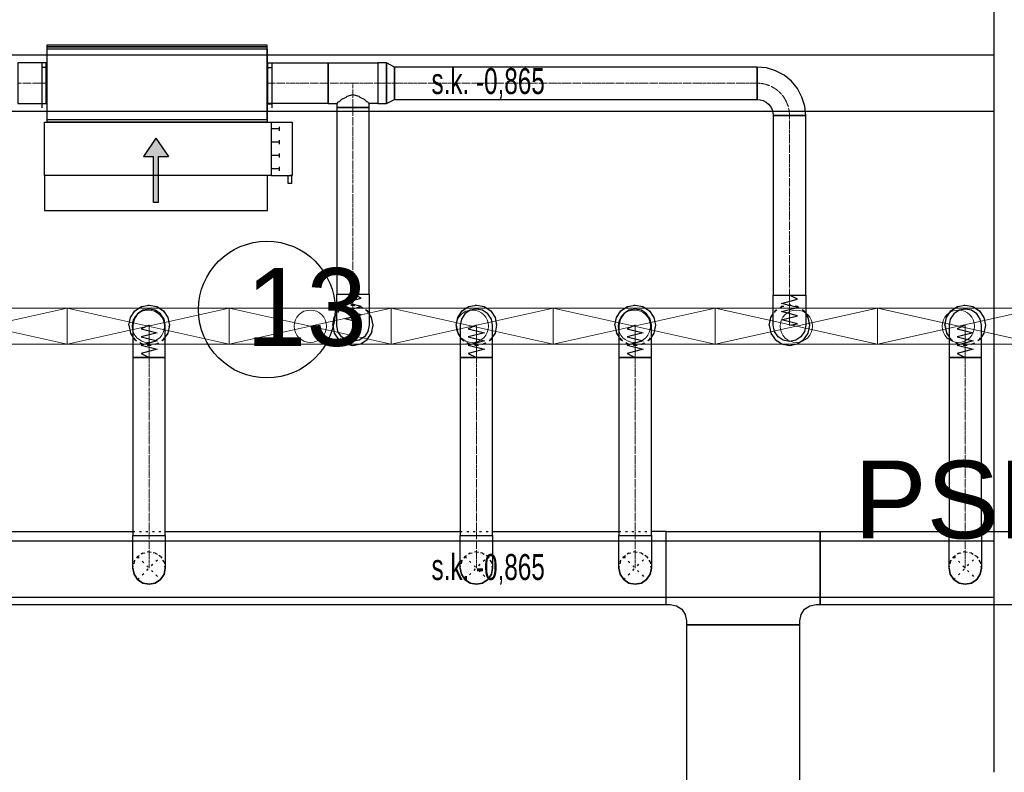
# Model space of a CAD drawing. Header units: centimetres. Extents: x -149939 to 48626, y -46000 to 152985.
# Tile 28 of 256: x -29334 to -23256, y 17250 to 21897. Entities that reach past the tile are written whole.
import ezdxf

# ---------------------------------------------------------------- set-up
doc = ezdxf.new("R2010")
doc.units = ezdxf.units.CM
doc.header["$LTSCALE"] = 50
doc.header["$PDMODE"] = 35
doc.header["$PDSIZE"] = 0.1
for name, pattern in [('CADVENT_CENTERLINE', [9.9, 7.4, -1, 0.5, -1]), ('CADVENT_HIDDEN', [0.8, 0.25, -0.55]), ('Kondygnacja  -0_5$0$HIDDEN', [9.525, 6.35, -3.175]), ('Kondygnacja  -0_5$0$HIDDEN2', [4.7625, 3.175, -1.5875]), ('Osie rzutów$0$DASHDOT2', [12.7, 6.35, -3.175, 0, -3.175])]:
    doc.linetypes.add(name, pattern=pattern)
doc.layers.get('0').update_dxf_attribs({"color": 8})
doc.layers.get('DEFPOINTS').update_dxf_attribs({"color": 8})
for name, color, linetype in [('01-103-Went PP_poziom-0_5$0$L_Nawiew', 7, 'Continuous'), ('bgde-nawiewDETAILS', 1, 'Continuous'), ('bgde-nawiewEXP', 7, 'Continuous'), ('bgde-nawiewHIDDEN', 250, 'Continuous'), ('bgde-wywiewSOL', 5, 'Continuous'), ('Kondygnacja  -0_5$0$ARCH_KONSTR_POWYŻEJ RZUTU', 8, 'Kondygnacja  -0_5$0$HIDDEN'), ('Kondygnacja  -0_5$0$ARCH_KONSTR_POWYŻEJ RZUTU_IST', 8, 'Kondygnacja  -0_5$0$HIDDEN2'), ('Osie rzutów$0$ARCH_INFO_OSIE_IST', 8, 'Osie rzutów$0$DASHDOT2'), ('Osie rzutów$0$ARCH_INFO_OSIE_OPISY_IST', 8, 'Continuous')]:
    doc.layers.add(name, color=color, linetype=linetype)
for name, color, linetype, lineweight in [('bgde-nawiewCEN', 7, 'Continuous', 13), ('bgde_nawiewnik', 11, 'Continuous', 5), ('Kondygnacja  -0_5$0$ARCH_INFO_WYMIARY', 8, 'Continuous', 9), ('RFCU', 6, 'Continuous', 30)]:
    doc.layers.add(name, color=color, linetype=linetype, lineweight=lineweight)
doc.styles.add('Arial', font='ARIAL.TTF')
doc.styles.add('Kondygnacja  -0_5$0$BIKTS', font='bikromsw.shx', dxfattribs={"width": 0.8})
doc.styles.add('Kondygnacja  -0_5$0$Romans', font='Romans.shx', dxfattribs={"width": 0.7})
doc.dimstyles.new('Kondygnacja  -0_5$0$Wymiary 1-100', dxfattribs={"dimtxt": 12, "dimasz": 10, "dimexe": 5, "dimexo": 0, "dimgap": 4, "dimtad": 1, "dimrnd": 0.5, "dimzin": 12, "dimdsep": 46, "dimtxsty": 'Kondygnacja  -0_5$0$Romans', "dimblk": 'Kondygnacja  -0_5$0$_Oblique', "dimcen": 10, "dimdle": 10, "dimclrt": 55, "dimazin": 0, "dimtfac": 1, "dimtmove": 1, "dimatfit": 3, "dimfxl": 8, "dimfxlon": 1, "dimtolj": 1, "dimtzin": 0, "dimarcsym": 0})

# ---------------------------------------------------------------- blocks, each defined once
blk = doc.blocks.new('Osie rzutów')
at = {"layer": 'Osie rzutów$0$ARCH_INFO_OSIE_IST', "ltscale": 10}
blk.add_line((9260, 12510), (9260, 4623.26), dxfattribs=at)
blk = doc.blocks.new('Kondygnacja  -0_5$0$konstrukcja istniejąca -0.5')
at = {"layer": 'Kondygnacja  -0_5$0$ARCH_KONSTR_POWYŻEJ RZUTU_IST', "ltscale": 10}
for points in [[(9782, 6225), (9782, 7375)], [(8738, 6667.89), (9782, 6667.89)], [(9782, 6632.89), (8738, 6632.89)], [(8738, 6367.89), (9782, 6367.89)], [(9782, 6332.89), (8738, 6332.89)]]:
    blk.add_lwpolyline(points, dxfattribs=at)
at = {"layer": 'Kondygnacja  -0_5$0$ARCH_KONSTR_POWYŻEJ RZUTU_IST', "style": 'Kondygnacja  -0_5$0$BIKTS', "width": 0.7}
for p in [(9434.83, 6643.75), (9434.84, 6343.75)]:
    blk.add_text('s.k. -0,865', height=16, dxfattribs=at).set_placement(p)
blk = doc.blocks.new('Kondygnacja  -0_5$0$_Oblique')
at = {"color": 0, "linetype": 'ByBlock', "lineweight": -2}
blk.add_line((-0.5, -0.5), (0.5, 0.5), dxfattribs=at)
blk = doc.blocks.new('*D179')
at = {"layer": 'DEFPOINTS', "color": 0}
for p in [(-24020, 81900), (-25165.6, 12687.8), (-24020, 12492.9)]:
    blk.add_point(p, dxfattribs=at)
at = {"layer": 'Kondygnacja  -0_5$0$ARCH_INFO_WYMIARY', "color": 0, "lineweight": -2}
for p, q in [((-25175.6, 12492.9), (-24010, 12492.9)), ((-25165.6, 12500.9), (-25165.6, 12487.9)), ((-24020, 12500.9), (-24020, 12487.9))]:
    blk.add_line(p, q, dxfattribs=at)
at = {"layer": 'Kondygnacja  -0_5$0$ARCH_INFO_WYMIARY', "color": 0, "linetype": 'ByBlock', "lineweight": -2, "xscale": 10, "yscale": 10, "zscale": 10, "rotation": 180}
blk.add_blockref('Kondygnacja  -0_5$0$_Oblique', (-25165.6, 12492.9), dxfattribs=at)
at = {"layer": 'Kondygnacja  -0_5$0$ARCH_INFO_WYMIARY', "color": 0, "linetype": 'ByBlock', "lineweight": -2, "xscale": 10, "yscale": 10, "zscale": 10}
blk.add_blockref('Kondygnacja  -0_5$0$_Oblique', (-24020, 12492.9), dxfattribs=at)
at = {"layer": 'Kondygnacja  -0_5$0$ARCH_INFO_WYMIARY', "color": 55, "insert": (-24592.8, 12502.9), "char_height": 12, "attachment_point": 5, "style": 'Kondygnacja  -0_5$0$Romans'}
blk.add_mtext('\\A1;1145.5', dxfattribs=at)
blk = doc.blocks.new('*D212')
at = {"layer": 'DEFPOINTS', "color": 0}
for p in [(-30586.3, 81900), (-30681.1, 12489.5), (9064, 12489.5)]:
    blk.add_point(p, dxfattribs=at)
at = {"layer": 'Kondygnacja  -0_5$0$ARCH_INFO_WYMIARY', "color": 0, "lineweight": -2}
for p, q in [((-30673.1, 81900), (-30686.1, 81900)), ((-30681.1, 81910), (-30681.1, 12479.5)), ((-30673.1, 12489.5), (-30686.1, 12489.5))]:
    blk.add_line(p, q, dxfattribs=at)
at = {"layer": 'Kondygnacja  -0_5$0$ARCH_INFO_WYMIARY', "color": 0, "linetype": 'ByBlock', "lineweight": -2, "xscale": 10, "yscale": 10, "zscale": 10}
for p, rotation in [((-30681.1, 81900), 90), ((-30681.1, 12489.5), 270)]:
    blk.add_blockref('Kondygnacja  -0_5$0$_Oblique', p, dxfattribs=dict(at, rotation=rotation))
at = {"layer": 'Kondygnacja  -0_5$0$ARCH_INFO_WYMIARY', "color": 55, "insert": (-30691.1, 47194.8), "char_height": 12, "attachment_point": 5, "rotation": 90, "style": 'Kondygnacja  -0_5$0$Romans'}
blk.add_mtext('\\A1;69410.5', dxfattribs=at)
blk = doc.blocks.new('*D217')
at = {"layer": 'DEFPOINTS', "color": 0}
for p in [(-29300, 78695), (-29180, 78395.8), (-29180, 12369.5)]:
    blk.add_point(p, dxfattribs=at)
at = {"layer": 'Kondygnacja  -0_5$0$ARCH_INFO_WYMIARY', "color": 0, "lineweight": -2}
for p, q in [((-29310, 78395.8), (-29170, 78395.8)), ((-29300, 78403.8), (-29300, 78390.8)), ((-29180, 78387.8), (-29180, 78400.8))]:
    blk.add_line(p, q, dxfattribs=at)
at = {"layer": 'Kondygnacja  -0_5$0$ARCH_INFO_WYMIARY', "color": 0, "linetype": 'ByBlock', "lineweight": -2, "xscale": 10, "yscale": 10, "zscale": 10, "rotation": 180}
blk.add_blockref('Kondygnacja  -0_5$0$_Oblique', (-29300, 78395.8), dxfattribs=at)
at = {"layer": 'Kondygnacja  -0_5$0$ARCH_INFO_WYMIARY', "color": 0, "linetype": 'ByBlock', "lineweight": -2, "xscale": 10, "yscale": 10, "zscale": 10}
blk.add_blockref('Kondygnacja  -0_5$0$_Oblique', (-29180, 78395.8), dxfattribs=at)
at = {"layer": 'Kondygnacja  -0_5$0$ARCH_INFO_WYMIARY', "color": 55, "insert": (-29240, 78405.8), "char_height": 12, "attachment_point": 5, "style": 'Kondygnacja  -0_5$0$Romans'}
blk.add_mtext('\\A1;120', dxfattribs=at)
blk = doc.blocks.new('*D218')
at = {"layer": 'DEFPOINTS', "color": 0}
for p in [(-29180, 78695), (-24020, 12369.5), (-24020, 12070.3)]:
    blk.add_point(p, dxfattribs=at)
at = {"layer": 'Kondygnacja  -0_5$0$ARCH_INFO_WYMIARY', "color": 0, "lineweight": -2}
for p, q in [((-29190, 12070.3), (-24010, 12070.3)), ((-29180, 12078.3), (-29180, 12065.3)), ((-24020, 12078.3), (-24020, 12065.3))]:
    blk.add_line(p, q, dxfattribs=at)
at = {"layer": 'Kondygnacja  -0_5$0$ARCH_INFO_WYMIARY', "color": 0, "linetype": 'ByBlock', "lineweight": -2, "xscale": 10, "yscale": 10, "zscale": 10, "rotation": 180}
blk.add_blockref('Kondygnacja  -0_5$0$_Oblique', (-29180, 12070.3), dxfattribs=at)
at = {"layer": 'Kondygnacja  -0_5$0$ARCH_INFO_WYMIARY', "color": 0, "linetype": 'ByBlock', "lineweight": -2, "xscale": 10, "yscale": 10, "zscale": 10}
blk.add_blockref('Kondygnacja  -0_5$0$_Oblique', (-24020, 12070.3), dxfattribs=at)
at = {"layer": 'Kondygnacja  -0_5$0$ARCH_INFO_WYMIARY', "color": 55, "insert": (-26600, 12080.3), "char_height": 12, "attachment_point": 5, "style": 'Kondygnacja  -0_5$0$Romans'}
blk.add_mtext('\\A1;5160', dxfattribs=at)
blk = doc.blocks.new('A$C5B3E7367')
at = {"layer": '01-103-Went PP_poziom-0_5$0$L_Nawiew'}
h = blk.add_hatch(color=256, dxfattribs=at)
h.paths.add_polyline_path([(215, 704), (215, 674), (331.7, 674), (331.7, 612.1), (445.9, 689), (331.7, 765.9), (331.7, 704)])
h.paths.add_polyline_path([(48.3, 704), (48.3, 674), (215, 674), (215, 704)])
for p, q in [((215, 1525), (165, 1525)), ((165, 1525), (165, 1505)), ((215, 1400), (215, 1530)), ((545, 1530), (215, 1530)), ((215, 1530), (215, 1515)), ((545, 1400), (545, 1530)), ((165, 1505), (215, 1505)), ((545, 1400), (215, 1400)), ((215, 1400), (215, 1378)), ((243.8, 1452), (268.8, 1452)), ((256.2, 1452), (256.2, 1400)), ((326.2, 1452), (351.2, 1452)), ((338.8, 1452), (338.8, 1400)), ((408.8, 1452), (433.8, 1452)), ((421.2, 1452), (421.2, 1400)), ((491.2, 1452), (516.2, 1452)), ((503.8, 1452), (503.8, 1400)), ((545, 0), (545, 1400)), ((0, 1378), (215, 1378)), ((0, 0), (0, 1378)), ((215, 1378), (215, 0)), ((445.9, 689), (331.7, 765.9)), ((331.7, 704), (331.7, 765.9)), ((48.3, 704), (331.7, 704)), ((48.3, 704), (48.3, 674)), ((48.3, 674), (331.7, 674)), ((445.9, 689), (331.7, 612.1)), ((331.7, 612.1), (331.7, 674)), ((215, 0), (0, 0)), ((215, 0), (545, 0))]:
    blk.add_line(p, q, dxfattribs=at)
blk = doc.blocks.new('A$C53CA46B8')
at = {"layer": 'bgde-wywiewSOL'}
for p, q in [((112.9, 511.1), (-162.1, 511.1)), ((-137.1, 481.1), (-137.1, 511.1)), ((87.9, 481.1), (87.9, 511.1)), ((200.4, 481.1), (-249.6, 481.1)), ((-249.6, 481.1), (-249.6, -878.9)), ((200.4, 481.1), (200.4, -878.9)), ((200.4, -878.9), (-249.6, -878.9)), ((112.9, -908.9), (-162.1, -908.9)), ((-137.1, -878.9), (-137.1, -908.9)), ((87.9, -878.9), (87.9, -908.9))]:
    blk.add_line(p, q, dxfattribs=at)
at = {"layer": '01-103-Went PP_poziom-0_5$0$L_Nawiew'}
blk.add_blockref('A$C5B3E7367', (-794.6, -893.9), dxfattribs=at)
blk = doc.blocks.new('A$C066D7839')
at = {"layer": 'bgde_nawiewnik', "color": 7}
for p, q in [((-50, -11.15), (-50, 11.15)), ((-50, 11.15), (50, 11.15)), ((-50, -11.15), (50, 11.15)), ((50, -11.15), (-50, 11.15)), ((50, 11.15), (50, -11.15)), ((50, -11.15), (-50, -11.15))]:
    blk.add_line(p, q, dxfattribs=at)
blk.add_circle((0, 0), 10, dxfattribs=at)

msp = doc.modelspace()

# ---------------------------------------------------------------- linework, layer by layer
at = {"layer": 'bgde-nawiewCEN', "linetype": 'CADVENT_CENTERLINE', "ltscale": 0.06}
for p, q in [((-29344.003, 21504.314), (-29170.31, 21504.314)), ((-29166.31, 21504.314), (-29170.31, 21504.314)), ((-27806.31, 21504.314), (-27802.31, 21504.314)), ((-27429.622, 21504.314), (-27802.31, 21504.314)), ((-27276.622, 21504.314), (-27429.622, 21504.314)), ((-27276.622, 21354.314), (-27276.622, 21504.314)), ((-27123.622, 21504.314), (-27276.622, 21504.314)), ((-27123.622, 21504.314), (-27020.622, 21504.314)), ((-27020.622, 21504.314), (-24782.392, 21504.314)), ((-27276.622, 21354.314), (-27276.622, 20202.58)), ((-24582.392, 21304.314), (-24582.392, 20196.599)), ((-27276.622, 20202.58), (-27276.622, 20184.579)), ((-27276.622, 20184.579), (-27276.622, 20135.37)), ((-24582.392, 20196.599), (-24582.392, 20179.157)), ((-24582.392, 20179.157), (-24582.392, 20131.476)), ((-27276.622, 20135.37), (-27276.622, 20108.611)), ((-24582.392, 20131.476), (-24582.392, 20105.548)), ((-27276.622, 20108.611), (-27276.622, 20085.96)), ((-27276.622, 20085.96), (-27276.622, 20067.075)), ((-27276.622, 20067.075), (-27276.622, 20051.613)), ((-24582.392, 20105.548), (-24582.392, 20083.601)), ((-24582.392, 20083.601), (-24582.392, 20065.303)), ((-24582.392, 20065.303), (-24582.392, 20050.321)), ((-28534.704, 20009.546), (-28534.704, 20010.02)), ((-28534.704, 20008.421), (-28534.704, 20009.546)), ((-28534.704, 20006.231), (-28534.704, 20008.421)), ((-28534.704, 20002.619), (-28534.704, 20006.231)), ((-28534.704, 19997.231), (-28534.704, 20002.619)), ((-28534.704, 19989.712), (-28534.704, 19997.231)), ((-27276.622, 20051.613), (-27276.622, 20039.232)), ((-27276.622, 20039.232), (-27276.622, 20029.59)), ((-27276.622, 20029.59), (-27276.622, 20022.344)), ((-27276.622, 20022.344), (-27276.622, 20017.152)), ((-27276.622, 20017.152), (-27276.622, 20013.671)), ((-27276.622, 20013.671), (-27276.622, 20011.56)), ((-27276.622, 20011.56), (-27276.622, 20010.476)), ((-27276.622, 20010.476), (-27276.622, 20010.02)), ((-26514.704, 20009.546), (-26514.704, 20010.02)), ((-26514.704, 20008.421), (-26514.704, 20009.546)), ((-26514.704, 20006.231), (-26514.704, 20008.421)), ((-26514.704, 20002.619), (-26514.704, 20006.231)), ((-26514.704, 19997.231), (-26514.704, 20002.619)), ((-26514.704, 19989.712), (-26514.704, 19997.231)), ((-25534.704, 20009.546), (-25534.704, 20010.02)), ((-25534.704, 20008.421), (-25534.704, 20009.546)), ((-25534.704, 20006.231), (-25534.704, 20008.421)), ((-25534.704, 20002.619), (-25534.704, 20006.231)), ((-25534.704, 19997.231), (-25534.704, 20002.619)), ((-25534.704, 19989.712), (-25534.704, 19997.231)), ((-24582.392, 20050.321), (-24582.392, 20038.325)), ((-24582.392, 20038.325), (-24582.392, 20028.982)), ((-24582.392, 20028.982), (-24582.392, 20021.961)), ((-24582.392, 20021.961), (-24582.392, 20016.93)), ((-24582.392, 20016.93), (-24582.392, 20013.558)), ((-24582.392, 20013.558), (-24582.392, 20011.513)), ((-24582.392, 20011.513), (-24582.392, 20010.462)), ((-24582.392, 20010.462), (-24582.392, 20010.02)), ((-23497.701, 20009.546), (-23497.701, 20010.02)), ((-23497.701, 20008.421), (-23497.701, 20009.546)), ((-23497.701, 20006.231), (-23497.701, 20008.421)), ((-23497.701, 20002.619), (-23497.701, 20006.231)), ((-23497.701, 19997.231), (-23497.701, 20002.619)), ((-23497.701, 19989.712), (-23497.701, 19997.231)), ((-28534.704, 19979.705), (-28534.704, 19989.712)), ((-28534.704, 19966.857), (-28534.704, 19979.705)), ((-28534.704, 19950.812), (-28534.704, 19966.857)), ((-28534.704, 19931.214), (-28534.704, 19950.812)), ((-26514.704, 19979.705), (-26514.704, 19989.712)), ((-26514.704, 19966.857), (-26514.704, 19979.705)), ((-26514.704, 19950.812), (-26514.704, 19966.857)), ((-26514.704, 19931.214), (-26514.704, 19950.812)), ((-25534.704, 19979.705), (-25534.704, 19989.712)), ((-25534.704, 19966.857), (-25534.704, 19979.705)), ((-25534.704, 19950.812), (-25534.704, 19966.857)), ((-25534.704, 19931.214), (-25534.704, 19950.812)), ((-23497.701, 19979.705), (-23497.701, 19989.712)), ((-23497.701, 19966.857), (-23497.701, 19979.705)), ((-23497.701, 19950.812), (-23497.701, 19966.857)), ((-23497.701, 19931.214), (-23497.701, 19950.812)), ((-28534.704, 19907.708), (-28534.704, 19931.214)), ((-28534.704, 19879.94), (-28534.704, 19907.708)), ((-28534.704, 19828.873), (-28534.704, 19879.94)), ((-26514.704, 19907.708), (-26514.704, 19931.214)), ((-26514.704, 19879.94), (-26514.704, 19907.708)), ((-26514.704, 19828.873), (-26514.704, 19879.94)), ((-25534.704, 19907.708), (-25534.704, 19931.214)), ((-25534.704, 19879.94), (-25534.704, 19907.708)), ((-25534.704, 19828.873), (-25534.704, 19879.94)), ((-23497.701, 19907.708), (-23497.701, 19931.214)), ((-23497.701, 19879.94), (-23497.701, 19907.708)), ((-23497.701, 19828.873), (-23497.701, 19879.94)), ((-28534.704, 19810.192), (-28534.704, 19828.873)), ((-26514.704, 19810.192), (-26514.704, 19828.873)), ((-25534.704, 19810.192), (-25534.704, 19828.873)), ((-23497.701, 19810.192), (-23497.701, 19828.873)), ((-28534.704, 18711.102), (-28534.704, 19810.192)), ((-26514.704, 18711.102), (-26514.704, 19810.192)), ((-25534.704, 18711.102), (-25534.704, 19810.192)), ((-23497.701, 18711.102), (-23497.701, 19810.192)), ((-28534.704, 18711.102), (-28534.704, 18511.102)), ((-26514.704, 18711.102), (-26514.704, 18511.102)), ((-25534.704, 18711.102), (-25534.704, 18511.102)), ((-23497.701, 18711.102), (-23497.701, 18511.102))]:
    msp.add_line(p, q, dxfattribs=at)
at = {"layer": 'bgde-nawiewCEN', "linetype": 'CADVENT_CENTERLINE', "ltscale": 0.06, "extrusion": (0, 0, -1)}
msp.add_arc((24782.392, 21304.314), 200, 90, 180, dxfattribs=at)
at = {"layer": 'bgde-nawiewDETAILS', "linetype": 'CADVENT_HIDDEN'}
for p, q in [((-28605.415, 18440.392), (-28463.994, 18581.813)), ((-28605.415, 18581.813), (-28463.994, 18440.392)), ((-26585.415, 18440.392), (-26443.994, 18581.813)), ((-26585.415, 18581.813), (-26443.994, 18440.392)), ((-25605.415, 18440.392), (-25463.994, 18581.813)), ((-25605.415, 18581.813), (-25463.994, 18440.392)), ((-23568.412, 18440.392), (-23426.99, 18581.813)), ((-23568.412, 18581.813), (-23426.99, 18440.392))]:
    msp.add_line(p, q, dxfattribs=at)
at = {"layer": 'bgde-nawiewEXP', "linetype": 'Continuous'}
for points in [[(-29166.31, 21729.314), (-27806.31, 21729.314), (-27806.31, 21739.314), (-29166.31, 21739.314)], [(-29166.31, 21279.314), (-27806.31, 21279.314), (-27806.31, 21729.314), (-29166.31, 21729.314)], [(-29344.002, 21379.314), (-29170.31, 21379.314), (-29170.31, 21629.314), (-29344.002, 21629.314), (-29344.002, 21388.829)], [(-27802.31, 21379.314), (-27802.31, 21629.314), (-27429.622, 21629.314), (-27429.622, 21379.314)], [(-27123.621, 21379.314), (-27068.779, 21379.314), (-27068.779, 21629.314), (-27123.621, 21629.314), (-27123.621, 21388.829)], [(-27068.779, 21379.314), (-27020.622, 21404.314), (-27020.622, 21604.314), (-27068.779, 21629.314), (-27068.779, 21388.829)], [(-27020.621, 21404.314), (-24782.392, 21404.314), (-24782.392, 21604.314), (-27020.621, 21604.314), (-27020.621, 21411.926)], [(-24782.392, 21404.314), (-24762.883, 21402.392), (-24744.124, 21396.702), (-24726.835, 21387.461), (-24711.682, 21375.025), (-24699.245, 21359.871), (-24690.004, 21342.582), (-24684.314, 21323.823), (-24682.392, 21304.314), (-24682.392, 20196.599), (-24482.392, 20196.599), (-24482.392, 21304.314), (-24682.392, 21304.314), (-24682.392, 21304.314), (-24482.392, 21304.314), (-24488.157, 21362.841), (-24505.228, 21419.119), (-24532.951, 21470.985), (-24570.26, 21516.446), (-24615.721, 21553.755), (-24667.587, 21581.478), (-24723.865, 21598.55), (-24782.392, 21604.314), (-24782.392, 21411.926)], [(-27376.622, 20051.613), (-27376.622, 20202.58), (-27176.622, 20202.58), (-27176.622, 20010.02), (-27184.234, 19971.752), (-27205.911, 19939.309), (-27238.353, 19917.632), (-27276.622, 19910.02), (-27314.89, 19917.632), (-27347.332, 19939.309), (-27369.009, 19971.752), (-27376.622, 20010.02), (-27376.622, 20039.232)], [(-24682.392, 20010.02), (-24682.392, 20196.599), (-24482.392, 20196.599), (-24482.392, 20010.02), (-24490.004, 19971.752), (-24511.682, 19939.309), (-24544.124, 19917.632), (-24582.392, 19910.02), (-24620.661, 19917.632), (-24653.103, 19939.309), (-24674.78, 19971.752)], [(-28634.704, 20006.231), (-28634.704, 19810.192), (-28434.704, 19810.192), (-28434.704, 20010.02), (-28442.316, 20048.288), (-28463.994, 20080.731), (-28496.436, 20102.408), (-28534.704, 20110.02), (-28572.973, 20102.408), (-28605.415, 20080.731), (-28627.092, 20048.288), (-28634.704, 20010.02), (-28634.704, 20008.421)], [(-26614.704, 19966.857), (-26614.704, 19810.192), (-26414.704, 19810.192), (-26414.704, 20010.02), (-26422.316, 20048.288), (-26443.994, 20080.731), (-26476.436, 20102.408), (-26514.704, 20110.02), (-26552.973, 20102.408), (-26585.415, 20080.731), (-26607.092, 20048.288), (-26614.704, 20010.02), (-26614.704, 19979.705)], [(-25634.704, 19979.705), (-25634.704, 19810.192), (-25434.704, 19810.192), (-25434.704, 20010.02), (-25442.316, 20048.288), (-25463.994, 20080.731), (-25496.436, 20102.408), (-25534.704, 20110.02), (-25572.973, 20102.408), (-25605.415, 20080.731), (-25627.092, 20048.288), (-25634.704, 20010.02), (-25634.704, 19989.712)], [(-23597.701, 19966.857), (-23597.701, 19810.192), (-23397.701, 19810.192), (-23397.701, 20010.02), (-23405.313, 20048.288), (-23426.99, 20080.731), (-23459.433, 20102.408), (-23497.701, 20110.02), (-23535.969, 20102.408), (-23568.412, 20080.731), (-23590.089, 20048.288), (-23597.701, 20010.02), (-23597.701, 19979.705)], [(-28634.704, 18711.102), (-28434.704, 18711.102), (-28434.704, 19810.192), (-28634.704, 19810.192)], [(-26614.704, 18711.102), (-26414.704, 18711.102), (-26414.704, 19810.192), (-26614.704, 19810.192)], [(-25634.704, 18711.102), (-25434.704, 18711.102), (-25434.704, 19810.192), (-25634.704, 19810.192)], [(-23597.701, 18711.102), (-23397.701, 18711.102), (-23397.701, 19810.192), (-23597.701, 19810.192)], [(-28634.704, 18511.102), (-28634.704, 18711.102), (-28434.704, 18711.102), (-28434.704, 18511.102), (-28442.316, 18472.834), (-28463.994, 18440.392), (-28496.436, 18418.714), (-28534.704, 18411.102), (-28572.973, 18418.714), (-28605.415, 18440.392), (-28627.092, 18472.834)], [(-26614.704, 18511.102), (-26614.704, 18711.102), (-26414.704, 18711.102), (-26414.704, 18511.102), (-26422.316, 18472.834), (-26443.994, 18440.392), (-26476.436, 18418.714), (-26514.704, 18411.102), (-26552.973, 18418.714), (-26585.415, 18440.392), (-26607.092, 18472.834)], [(-23597.701, 18511.102), (-23597.701, 18711.102), (-23397.701, 18711.102), (-23397.701, 18511.102), (-23405.313, 18472.834), (-23426.99, 18440.392), (-23459.433, 18418.714), (-23497.701, 18411.102), (-23535.969, 18418.714), (-23568.412, 18440.392), (-23590.089, 18472.834)], [(-28634.704, 18511.102), (-28627.092, 18472.834), (-28605.415, 18440.392), (-28572.973, 18418.714), (-28534.704, 18411.102), (-28496.436, 18418.714), (-28463.994, 18440.392), (-28442.316, 18472.834), (-28434.704, 18511.102), (-28442.316, 18472.834), (-28463.994, 18440.392), (-28496.436, 18418.714), (-28534.704, 18411.102), (-28572.973, 18418.714), (-28605.415, 18440.392), (-28627.092, 18472.834)], [(-26614.704, 18511.102), (-26607.092, 18472.834), (-26585.415, 18440.392), (-26552.973, 18418.714), (-26514.704, 18411.102), (-26476.436, 18418.714), (-26443.994, 18440.392), (-26422.316, 18472.834), (-26414.704, 18511.102), (-26422.316, 18472.834), (-26443.994, 18440.392), (-26476.436, 18418.714), (-26514.704, 18411.102), (-26552.973, 18418.714), (-26585.415, 18440.392), (-26607.092, 18472.834)], [(-25634.704, 18511.102), (-25627.092, 18472.834), (-25605.415, 18440.392), (-25572.973, 18418.714), (-25534.704, 18411.102), (-25496.436, 18418.714), (-25463.994, 18440.392), (-25442.316, 18472.834), (-25434.704, 18511.102), (-25442.316, 18472.834), (-25463.994, 18440.392), (-25496.436, 18418.714), (-25534.704, 18411.102), (-25572.973, 18418.714), (-25605.415, 18440.392), (-25627.092, 18472.834)]]:
    msp.add_lwpolyline(points, close=True, dxfattribs=at)
for points in [[(-29170.31, 21379.314), (-29170.31, 21629.314), (-29166.31, 21629.314)], [(-27806.31, 21379.314), (-27802.31, 21379.314), (-27802.31, 21629.314), (-27806.31, 21629.314)], [(-27429.622, 21379.314), (-27429.622, 21629.314), (-27123.622, 21629.314), (-27123.622, 21379.314), (-27176.622, 21379.314)], [(-27429.622, 21379.314), (-27376.622, 21379.314), (-27376.622, 20202.58), (-27176.622, 20202.58), (-27176.622, 21354.314), (-27376.622, 21354.314), (-27376.622, 21354.314), (-27176.622, 21354.314), (-27176.622, 21379.314), (-27184.234, 21386.926), (-27190.626, 21388.829), (-27205.911, 21404.114), (-27232.367, 21415.926), (-27238.353, 21421.911), (-27276.622, 21433.304), (-27314.89, 21421.911), (-27320.876, 21415.926), (-27347.332, 21404.114), (-27362.617, 21388.829), (-27369.009, 21386.926), (-27376.622, 21379.314)], [(-29170.31, 21379.314), (-29166.31, 21379.314)], [(-28659.704, 20010.02), (-28650.189, 20057.855), (-28623.093, 20098.408), (-28582.54, 20125.505), (-28534.704, 20135.02), (-28486.869, 20125.505), (-28446.316, 20098.408), (-28419.219, 20057.855), (-28409.704, 20010.02), (-28419.219, 19962.184), (-28434.704, 19939.01)], [(-26639.704, 20010.02), (-26630.189, 20057.855), (-26603.093, 20098.408), (-26562.54, 20125.505), (-26514.704, 20135.02), (-26466.869, 20125.505), (-26426.316, 20098.408), (-26399.219, 20057.855), (-26389.704, 20010.02), (-26399.219, 19962.184), (-26414.704, 19939.01)], [(-25659.704, 20010.02), (-25650.189, 20057.855), (-25623.093, 20098.408), (-25582.54, 20125.505), (-25534.704, 20135.02), (-25486.869, 20125.505), (-25446.316, 20098.408), (-25419.219, 20057.855), (-25409.704, 20010.02), (-25419.219, 19962.184), (-25434.704, 19939.01)], [(-23622.701, 20010.02), (-23613.186, 20057.855), (-23586.089, 20098.408), (-23545.537, 20125.505), (-23497.701, 20135.02), (-23449.866, 20125.505), (-23409.313, 20098.408), (-23382.216, 20057.855), (-23372.701, 20010.02), (-23382.216, 19962.184), (-23397.701, 19939.01)], [(-27401.622, 20010.02), (-27392.106, 19962.184), (-27365.01, 19921.632), (-27324.457, 19894.535), (-27276.622, 19885.02), (-27228.786, 19894.535), (-27188.233, 19921.632), (-27161.137, 19962.184), (-27151.622, 20010.02), (-27161.137, 20057.855), (-27176.622, 20081.03)], [(-27401.622, 20010.02), (-27392.106, 20057.855), (-27376.622, 20081.03)], [(-24707.392, 20010.02), (-24697.877, 19962.184), (-24670.781, 19921.632), (-24630.228, 19894.535), (-24582.392, 19885.02), (-24534.557, 19894.535), (-24494.004, 19921.632), (-24466.907, 19962.184), (-24457.392, 20010.02), (-24466.907, 20057.855), (-24482.392, 20081.03)], [(-24707.392, 20010.02), (-24697.877, 20057.855), (-24682.392, 20081.03)], [(-28659.704, 20010.02), (-28650.189, 19962.184), (-28634.704, 19939.01)], [(-26639.704, 20010.02), (-26630.189, 19962.184), (-26614.704, 19939.01)], [(-25659.704, 20010.02), (-25650.189, 19962.184), (-25634.704, 19939.01)], [(-23622.701, 20010.02), (-23613.186, 19962.184), (-23597.701, 19939.01)], [(-38452.344, 18286.102), (-25343.414, 18286.102), (-25343.414, 18736.102), (-25434.704, 18736.102)], [(-30492.883, 18736.102), (-28634.704, 18736.102)], [(-28434.704, 18736.102), (-26614.704, 18736.102)], [(-26414.704, 18736.102), (-25634.704, 18736.102)], [(-25343.414, 18286.102), (-25318.414, 18286.102), (-25280.146, 18278.49), (-25247.704, 18256.813), (-25226.026, 18224.371), (-25218.414, 18186.102), (-25218.414, 15975.001), (-24518.414, 15975.001), (-24518.414, 18161.102), (-25218.414, 18161.102), (-24518.414, 18161.102), (-24518.414, 18186.102), (-24510.802, 18224.371), (-24489.125, 18256.813), (-24456.683, 18278.49), (-24418.414, 18286.102), (-21646.614, 18286.102), (-21646.614, 18736.102), (-21492.705, 18736.102)], [(-25343.414, 18286.102), (-25343.414, 18736.102), (-24393.414, 18736.102), (-24393.414, 18286.102), (-24393.414, 18736.102), (-23597.701, 18736.102)], [(-23397.701, 18736.102), (-22363.229, 18736.102)], [(-25634.704, 18511.102), (-25634.704, 18711.102), (-25434.704, 18711.102), (-25434.704, 18511.102), (-25442.316, 18472.834), (-25463.994, 18440.392), (-25496.436, 18418.714), (-25534.704, 18411.102), (-25572.973, 18418.714)], [(-25634.704, 18511.102), (-25627.092, 18472.834), (-25605.415, 18440.392), (-25572.973, 18418.714), (-25534.704, 18411.102)], [(-23597.701, 18511.102), (-23590.089, 18472.834), (-23568.412, 18440.392), (-23535.969, 18418.714), (-23497.701, 18411.102), (-23459.433, 18418.714), (-23426.99, 18440.392), (-23405.313, 18472.834), (-23397.701, 18511.102), (-23405.313, 18472.834)], [(-23597.701, 18511.102), (-23590.089, 18472.834), (-23568.412, 18440.392), (-23535.969, 18418.714), (-23497.701, 18411.102)], [(-23497.701, 18411.102), (-23459.433, 18418.714), (-23426.99, 18440.392), (-23405.313, 18472.834), (-23397.701, 18511.102)], [(-23497.701, 18411.102), (-23535.969, 18418.714)]]:
    msp.add_lwpolyline(points, dxfattribs=at)
at = {"layer": 'bgde-nawiewEXP'}
for points in [[(-27276.622, 20010.02), (-27226.622, 20024.441), (-27326.622, 20049.591), (-27226.622, 20074.598), (-27326.622, 20100.058), (-27226.622, 20125.388), (-27326.622, 20150.941), (-27226.622, 20176.942), (-27276.622, 20202.58)], [(-24582.392, 20010.02), (-24532.392, 20017.88), (-24632.392, 20043.033), (-24532.392, 20068.264), (-24632.392, 20093.906), (-24532.392, 20119.134), (-24632.392, 20144.978), (-24532.392, 20170.136), (-24582.392, 20196.599)], [(-28534.704, 20010.02), (-28584.704, 19988.741), (-28484.704, 19963.401), (-28584.704, 19938.202), (-28484.704, 19912.939), (-28584.704, 19887.426), (-28484.704, 19862.089), (-28584.704, 19836.652), (-28534.704, 19810.192)], [(-26514.704, 20010.02), (-26564.704, 19988.741), (-26464.704, 19963.401), (-26564.704, 19938.202), (-26464.704, 19912.939), (-26564.704, 19887.426), (-26464.704, 19862.089), (-26564.704, 19836.652), (-26514.704, 19810.192)], [(-25534.704, 20010.02), (-25584.704, 19988.741), (-25484.704, 19963.401), (-25584.704, 19938.202), (-25484.704, 19912.939), (-25584.704, 19887.426), (-25484.704, 19862.089), (-25584.704, 19836.652), (-25534.704, 19810.192)], [(-23497.701, 20010.02), (-23547.701, 19988.741), (-23447.701, 19963.401), (-23547.701, 19938.202), (-23447.701, 19912.939), (-23547.701, 19887.426), (-23447.701, 19862.089), (-23547.701, 19836.652), (-23497.701, 19810.192)]]:
    msp.add_lwpolyline(points, dxfattribs=at)
at = {"layer": 'bgde-nawiewHIDDEN', "linetype": 'CADVENT_HIDDEN'}
for points in [[(-29166.31, 21379.314), (-29166.31, 21629.314)], [(-27806.31, 21379.314), (-27806.31, 21629.314)], [(-28659.704, 20010.02), (-28650.189, 20057.855), (-28623.093, 20098.408), (-28582.54, 20125.505), (-28534.704, 20135.02), (-28486.869, 20125.505), (-28446.316, 20098.408), (-28419.219, 20057.855), (-28409.704, 20010.02), (-28419.219, 19962.184), (-28446.316, 19921.632), (-28486.869, 19894.535), (-28534.704, 19885.02), (-28582.54, 19894.535), (-28623.093, 19921.632), (-28582.54, 19894.535), (-28534.704, 19885.02), (-28486.869, 19894.535), (-28446.316, 19921.632), (-28434.704, 19939.01)], [(-27401.622, 20010.02), (-27392.106, 19962.184), (-27365.01, 19921.632), (-27324.457, 19894.535), (-27276.622, 19885.02), (-27228.786, 19894.535), (-27188.233, 19921.632), (-27161.137, 19962.184), (-27151.622, 20010.02), (-27161.137, 20057.855), (-27188.233, 20098.408), (-27228.786, 20125.505), (-27276.622, 20135.02), (-27324.457, 20125.505), (-27365.01, 20098.408), (-27376.622, 20081.03)], [(-27401.622, 20010.02), (-27392.106, 20057.855), (-27365.01, 20098.408), (-27324.457, 20125.505), (-27276.622, 20135.02), (-27228.786, 20125.505), (-27188.233, 20098.408), (-27176.622, 20081.03)], [(-26639.704, 20010.02), (-26630.189, 20057.855), (-26603.093, 20098.408), (-26562.54, 20125.505), (-26514.704, 20135.02), (-26466.869, 20125.505), (-26426.316, 20098.408), (-26399.219, 20057.855), (-26389.704, 20010.02), (-26399.219, 19962.184), (-26426.316, 19921.632), (-26466.869, 19894.535), (-26514.704, 19885.02), (-26562.54, 19894.535), (-26603.093, 19921.632), (-26562.54, 19894.535), (-26514.704, 19885.02), (-26466.869, 19894.535), (-26426.316, 19921.632), (-26414.704, 19939.01)], [(-25659.704, 20010.02), (-25650.189, 20057.855), (-25623.093, 20098.408), (-25582.54, 20125.505), (-25534.704, 20135.02), (-25486.869, 20125.505), (-25446.316, 20098.408), (-25419.219, 20057.855), (-25409.704, 20010.02), (-25419.219, 19962.184), (-25446.316, 19921.632), (-25486.869, 19894.535), (-25534.704, 19885.02), (-25582.54, 19894.535), (-25623.093, 19921.632), (-25582.54, 19894.535), (-25534.704, 19885.02), (-25486.869, 19894.535), (-25446.316, 19921.632), (-25434.704, 19939.01)], [(-24707.392, 20010.02), (-24697.877, 19962.184), (-24670.781, 19921.632), (-24630.228, 19894.535), (-24582.392, 19885.02), (-24534.557, 19894.535), (-24494.004, 19921.632), (-24466.907, 19962.184), (-24457.392, 20010.02), (-24466.907, 20057.855), (-24494.004, 20098.408), (-24534.557, 20125.505), (-24582.392, 20135.02), (-24630.228, 20125.505), (-24670.781, 20098.408), (-24682.392, 20081.03)], [(-24707.392, 20010.02), (-24697.877, 20057.855), (-24670.781, 20098.408), (-24630.228, 20125.505), (-24582.392, 20135.02), (-24534.557, 20125.505), (-24494.004, 20098.408), (-24482.392, 20081.03)], [(-23622.701, 20010.02), (-23613.186, 20057.855), (-23586.089, 20098.408), (-23545.537, 20125.505), (-23497.701, 20135.02), (-23449.866, 20125.505), (-23409.313, 20098.408), (-23382.216, 20057.855), (-23372.701, 20010.02), (-23382.216, 19962.184), (-23409.313, 19921.632), (-23449.866, 19894.535), (-23497.701, 19885.02), (-23545.537, 19894.535), (-23586.089, 19921.632), (-23545.537, 19894.535), (-23497.701, 19885.02), (-23449.866, 19894.535), (-23409.313, 19921.632), (-23397.701, 19939.01)], [(-28659.704, 20010.02), (-28650.189, 19962.184), (-28623.093, 19921.632), (-28634.704, 19939.01)], [(-26639.704, 20010.02), (-26630.189, 19962.184), (-26603.093, 19921.632), (-26614.704, 19939.01)], [(-25659.704, 20010.02), (-25650.189, 19962.184), (-25623.093, 19921.632), (-25634.704, 19939.01)], [(-23622.701, 20010.02), (-23613.186, 19962.184), (-23586.089, 19921.632), (-23597.701, 19939.01)], [(-28634.704, 18736.102), (-28434.704, 18736.102)], [(-26614.704, 18736.102), (-26414.704, 18736.102)], [(-25634.704, 18736.102), (-25434.704, 18736.102)], [(-23597.701, 18736.102), (-23397.701, 18736.102)]]:
    msp.add_lwpolyline(points, dxfattribs=at)
for points in [[(-28634.704, 18511.102), (-28627.092, 18549.371), (-28605.415, 18581.813), (-28572.973, 18603.49), (-28534.704, 18611.102), (-28496.436, 18603.49), (-28463.994, 18581.813), (-28442.316, 18549.371), (-28434.704, 18511.102), (-28442.316, 18549.371), (-28463.994, 18581.813), (-28496.436, 18603.49), (-28534.704, 18611.102), (-28572.973, 18603.49), (-28605.415, 18581.813), (-28627.092, 18549.371)], [(-26614.704, 18511.102), (-26607.092, 18549.371), (-26585.415, 18581.813), (-26552.973, 18603.49), (-26514.704, 18611.102), (-26476.436, 18603.49), (-26443.994, 18581.813), (-26422.316, 18549.371), (-26414.704, 18511.102), (-26422.316, 18549.371), (-26443.994, 18581.813), (-26476.436, 18603.49), (-26514.704, 18611.102), (-26552.973, 18603.49), (-26585.415, 18581.813), (-26607.092, 18549.371)], [(-25634.704, 18511.102), (-25627.092, 18549.371), (-25605.415, 18581.813), (-25572.973, 18603.49), (-25534.704, 18611.102), (-25496.436, 18603.49), (-25463.994, 18581.813), (-25442.316, 18549.371), (-25434.704, 18511.102), (-25442.316, 18549.371), (-25463.994, 18581.813), (-25496.436, 18603.49), (-25534.704, 18611.102), (-25572.973, 18603.49), (-25605.415, 18581.813), (-25627.092, 18549.371)], [(-23597.701, 18511.102), (-23590.089, 18549.371), (-23568.412, 18581.813), (-23535.969, 18603.49), (-23497.701, 18611.102), (-23459.433, 18603.49), (-23426.99, 18581.813), (-23405.313, 18549.371), (-23397.701, 18511.102), (-23405.313, 18549.371), (-23426.99, 18581.813), (-23459.433, 18603.49), (-23497.701, 18611.102), (-23535.969, 18603.49), (-23568.412, 18581.813), (-23590.089, 18549.371)]]:
    msp.add_lwpolyline(points, close=True, dxfattribs=at)
at = {"layer": 'RFCU'}
msp.add_circle((-27807.757, 20106.693, -1709.501), 421.787, dxfattribs=at)

# ---------------------------------------------------------------- block references
at = {"layer": '01-103-Went PP_poziom-0_5$0$L_Nawiew', "xscale": -1, "rotation": 270}
msp.add_blockref('A$C53CA46B8', (-28287.449, 21513.761, 210.499), dxfattribs=at)
at = {"layer": '01-103-Went PP_poziom-0_5$0$L_Nawiew', "xscale": 10, "yscale": 10, "zscale": 10}
for p in [(-29540, 20003.971, -1152.817), (-28540, 20003.971, -1152.817), (-27540, 20003.971, -1152.817), (-26540, 20003.971, -1152.817), (-25540, 20003.971, -1152.817), (-24540, 20003.971, -1152.817), (-23540, 20003.971, -1152.817)]:
    msp.add_blockref('A$C066D7839', p, dxfattribs=at)
at = {"layer": 'Kondygnacja  -0_5$0$ARCH_KONSTR_POWYŻEJ RZUTU', "xscale": 10, "yscale": 10, "zscale": 10}
msp.add_blockref('Kondygnacja  -0_5$0$konstrukcja istniejąca -0.5', (-121140, -45000), dxfattribs=at)
at = {"layer": 'Osie rzutów$0$ARCH_INFO_OSIE_OPISY_IST', "color": 30, "xscale": 10, "yscale": 10, "zscale": 10}
msp.add_blockref('Osie rzutów', (-121140, -45000), dxfattribs=at)

# ---------------------------------------------------------------- texts
at = {"layer": 'RFCU', "char_height": 480, "attachment_point": 1, "style": 'Arial'}
for s, insert, width in [('13', (-27936.855, 20362.789, -1709.501), 727.77721), ('PSK098.9', (-24182.91, 19174.142), 10742.22846)]:
    msp.add_mtext(s, dxfattribs=dict(at, insert=insert, width=width))

# ---------------------------------------------------------------- dimensions: what is measured, and where the dimension line sits
at = {"layer": 'Kondygnacja  -0_5$0$ARCH_INFO_WYMIARY'}
dim = msp.add_linear_dim(base=(-30681.114, 12489.5), p1=(-30586.301, 81900), p2=(9064, 12489.5), angle=90, dimstyle='Kondygnacja  -0_5$0$Wymiary 1-100', dxfattribs=at)
dim.commit()
dim.dimension.update_dxf_attribs({"geometry": '*D212', "text_midpoint": (-30691.114, 47194.75)})
for base, p1, p2, picture, middle in [((-24020, 12492.917), (-25165.562, 12687.772), (-24020, 81900), '*D179', (-24592.781, 12502.917)), ((-29180, 78395.805), (-29300, 78695), (-29180, 12369.5), '*D217', (-29240, 78405.805)), ((-24020, 12070.305), (-29180, 78695), (-24020, 12369.5), '*D218', (-26600, 12080.305))]:
    dim = msp.add_linear_dim(base=base, p1=p1, p2=p2, dimstyle='Kondygnacja  -0_5$0$Wymiary 1-100', dxfattribs=at)
    dim.commit()
    dim.dimension.update_dxf_attribs({"geometry": picture, "text_midpoint": middle})

doc.saveas('drawing.dxf')
